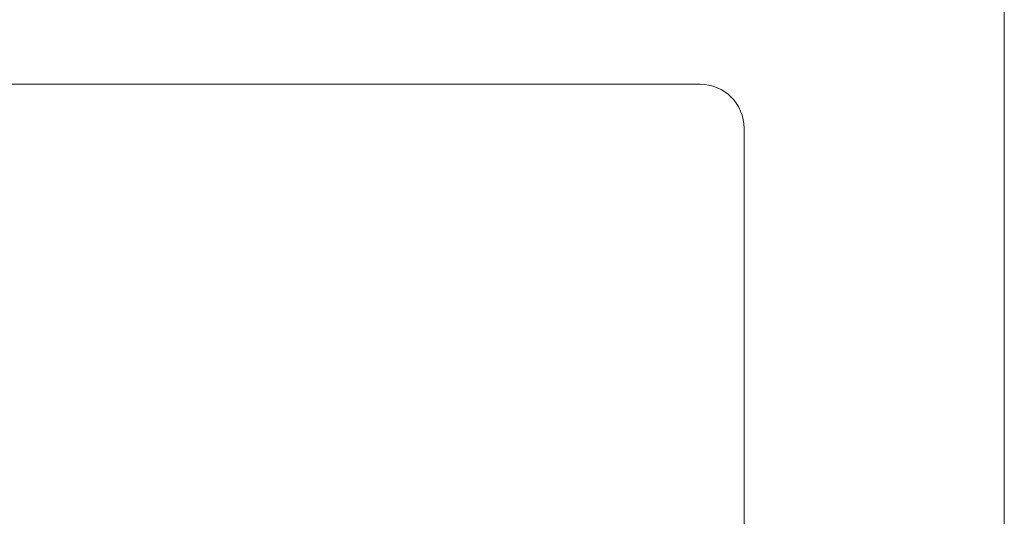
# Model space of a CAD drawing. Header units: inches. Extents: x 1 to 669, y 0 to 417.
# Tile 72 of 204: x 98.94 to 101.03, y 284.89 to 285.95. Entities that reach past the tile are written whole.
import ezdxf

# ---------------------------------------------------------------- set-up
doc = ezdxf.new("R2010")
doc.units = ezdxf.units.IN
doc.header["$LTSCALE"] = 12
doc.header["$MEASUREMENT"] = 0
doc.layers.get('0').update_dxf_attribs({"linetype": 'CONTINUOUS'})
doc.layers.add('X', color=1, linetype='CONTINUOUS')

# ---------------------------------------------------------------- blocks, each defined once
blk = doc.blocks.new('GASTRAIN')
at = {"layer": 'X', "lineweight": 0}
for p, q in [((66.2427, 290.148), (66.2427, 298.9675)), ((63.0923, 298.5191), (65.5962, 298.5191)), ((63.0923, 298.519), (65.5962, 298.519)), ((65.6896, 298.4256), (65.6896, 298.4256)), ((65.6896, 298.4256), (65.6896, 293.1563))]:
    blk.add_line(p, q, dxfattribs=at)
blk.add_ellipse((65.5962, 298.4256), major_axis=(0.0934, 0), ratio=0.999998, start_param=0, end_param=1.570796, dxfattribs=at)
at = {"layer": 'X', "lineweight": 0, "extrusion": (0, 0, -1)}
blk.add_ellipse((65.5962, 298.4256), major_axis=(0.0934, 0), ratio=0.999998, start_param=-1.570796, end_param=0, dxfattribs=at)

msp = doc.modelspace()

# ---------------------------------------------------------------- block references
msp.add_blockref('GASTRAIN', (34.78985, -12.70915))

doc.saveas('drawing.dxf')
